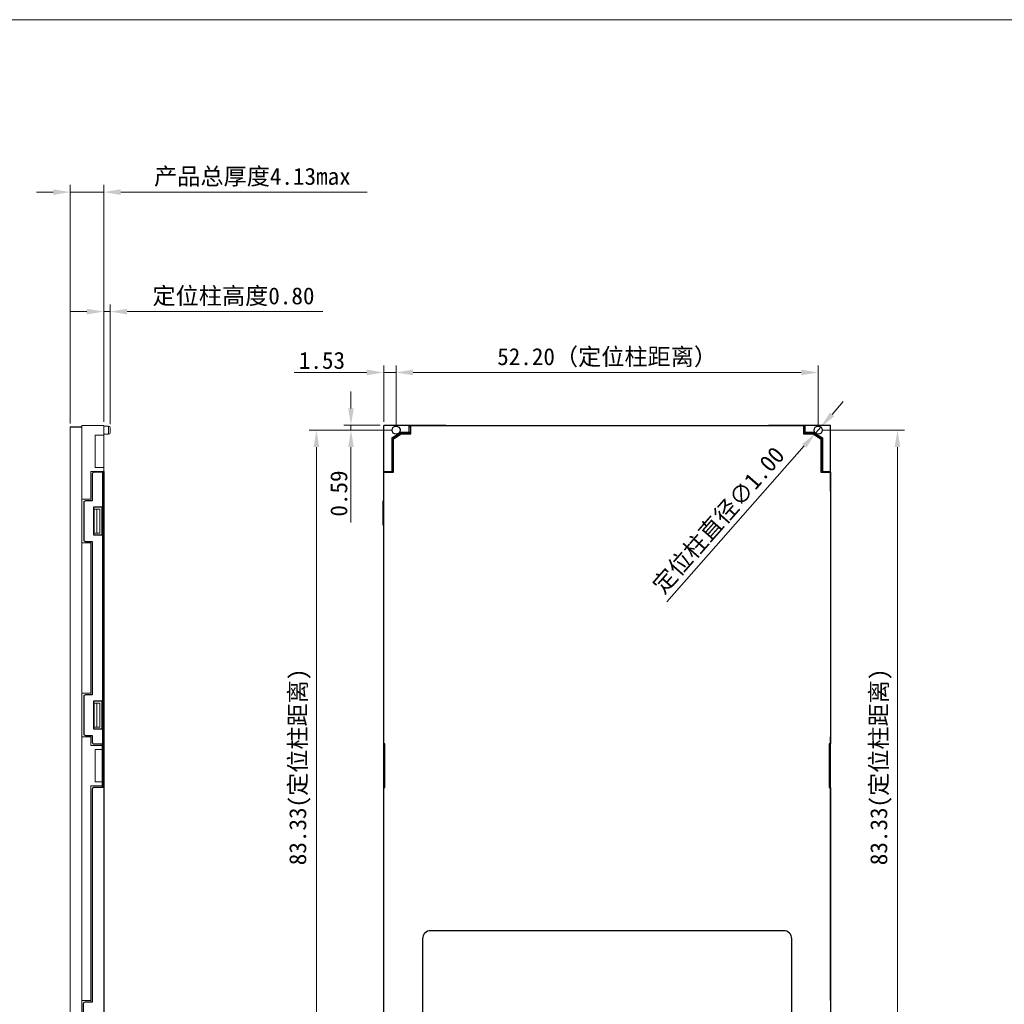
# Model space of a CAD drawing. Header units: millimetres. Extents: x 2436 to 2788, y -3116 to -2823.
# Tile 11 of 12: x 2587 to 2709, y -2945 to -2823. Entities that reach past the tile are written whole.
import ezdxf

# ---------------------------------------------------------------- set-up
doc = ezdxf.new("R2010")
doc.units = ezdxf.units.MM
doc.layers.add('BL', color=7, linetype='Continuous', lineweight=13)
for name, color, linetype in [('BM', 5, 'Continuous'), ('housing', 7, 'Continuous'), ('reflector', 171, 'Continuous'), ('铁框', 190, 'Continuous')]:
    doc.layers.add(name, color=color, linetype=linetype)
doc.dimstyles.new('SVA', dxfattribs={"dimscale": 0.7, "dimtxt": 3, "dimasz": 3, "dimexe": 1.25, "dimexo": 0.625, "dimtad": 1, "dimzin": 1, "dimdsep": 46, "dimtxsty": 'Standard', "dimcen": 3, "dimazin": 0, "dimtfac": 1, "dimtmove": 0, "dimatfit": 3, "dimfxl": 1, "dimlwd": 13, "dimlwe": 13, "dimarcsym": 0})

# ---------------------------------------------------------------- blocks, each defined once
blk = doc.blocks.new('A$C67CD249B')
at = {"layer": '铁框'}
blk.add_lwpolyline([(0, 7.07), (0, 39.57), (0.15, 39.57), (0.15, 44.97), (0, 44.97), (0, 78.57), (1.2, 78.57), (1.2, 82.7), (2.16, 83.3), (3.35, 83.3), (3.35, 84.37), (51.91, 84.37), (51.91, 83.3), (53.1, 83.3), (54.06, 82.7), (54.06, 78.57), (55.26, 78.57), (55.26, 44.97), (55.11, 44.97), (55.11, 39.57), (55.26, 39.57), (55.26, 7.07), (54.06, 7.07), (54.06, 2.85), (52.73, 2.85), (52.73, 0.5, -0.414214), (52.23, 0), (47.96, 0, -0.414214), (47.46, 0.5), (47.46, 2.95, 0.414214), (46.96, 3.45), (8.3, 3.45, 0.414214), (7.8, 2.95), (7.8, 0.5, -0.414214), (7.3, 0), (3.03, 0, -0.414214), (2.53, 0.5), (2.53, 2.85), (1.2, 2.85), (1.2, 7.07), (0, 7.07)], format="xyb", dxfattribs=at)
blk.add_lwpolyline([(5.8, 21.85, 0.414214), (4.8, 20.85), (4.8, 11.85, 0.414214), (5.8, 10.85), (49.46, 10.85, 0.414214), (50.46, 11.85), (50.46, 20.85, 0.414214), (49.46, 21.85)], format="xyb", close=True, dxfattribs=at)
blk = doc.blocks.new('*D440')
at = {"layer": 'Defpoints', "color": 0, "transparency": 16777216}
for p in [(2686.01, -2867.07), (2633.81, -2874.21), (2686.01, -2874.21)]:
    blk.add_point(p, dxfattribs=at)
at = {"layer": '铁框', "color": 0, "lineweight": 13, "transparency": 16777216}
for p, q in [((2633.81, -2873.77), (2633.81, -2866.2)), ((2635.91, -2867.07), (2683.91, -2867.07)), ((2686.01, -2873.77), (2686.01, -2866.2))]:
    blk.add_line(p, q, dxfattribs=at)
at = {"layer": '铁框', "color": 0, "transparency": 16777216}
for points in [[(2635.91, -2866.72), (2635.91, -2867.42), (2633.81, -2867.07)], [(2683.91, -2866.72), (2683.91, -2867.42), (2686.01, -2867.07)]]:
    blk.add_solid(points, dxfattribs=at)
at = {"layer": '铁框', "color": 3, "transparency": 16777216, "insert": (2659.91, -2865.25), "char_height": 2.1, "attachment_point": 5}
blk.add_mtext('52.20{\\fSimSun|b0|i0|c134|p2;（定位柱距离）}', dxfattribs=at)
blk = doc.blocks.new('*D441')
at = {"layer": 'Defpoints', "color": 0, "transparency": 16777216}
for p in [(2686.01, -2874.21), (2686.01, -2957.53), (2695.82, -2957.53)]:
    blk.add_point(p, dxfattribs=at)
at = {"layer": '铁框', "color": 0, "lineweight": 13, "transparency": 16777216}
for p, q in [((2686.45, -2874.21), (2696.7, -2874.21)), ((2695.82, -2876.31), (2695.82, -2955.43)), ((2686.45, -2957.53), (2696.7, -2957.53))]:
    blk.add_line(p, q, dxfattribs=at)
at = {"layer": '铁框', "color": 0, "transparency": 16777216}
for points in [[(2695.47, -2876.31), (2696.17, -2876.31), (2695.82, -2874.21)], [(2695.47, -2955.43), (2696.17, -2955.43), (2695.82, -2957.53)]]:
    blk.add_solid(points, dxfattribs=at)
at = {"layer": '铁框', "color": 3, "transparency": 16777216, "insert": (2693.78, -2915.87), "char_height": 2.1, "attachment_point": 5, "rotation": 90}
blk.add_mtext('83.33({\\fSimSun|b0|i0|c134|p2;定位柱距离})', dxfattribs=at)
blk = doc.blocks.new('*D442')
at = {"layer": 'Defpoints', "color": 0, "transparency": 16777216}
for p in [(2685.68, -2874.58), (2686.34, -2873.83)]:
    blk.add_point(p, dxfattribs=at)
at = {"layer": '铁框', "color": 0, "lineweight": 13, "transparency": 16777216}
for p, q in [((2687.73, -2872.26), (2689.11, -2870.68)), ((2686.34, -2873.83), (2685.68, -2874.58)), ((2667.31, -2895.46), (2684.29, -2876.16))]:
    blk.add_line(p, q, dxfattribs=at)
at = {"layer": '铁框', "color": 0, "transparency": 16777216}
for points in [[(2687.46, -2872.02), (2687.99, -2872.49), (2686.34, -2873.83)], [(2684.03, -2875.93), (2684.55, -2876.39), (2685.68, -2874.58)]]:
    blk.add_solid(points, dxfattribs=at)
at = {"layer": '铁框', "color": 3, "transparency": 16777216, "insert": (2673.75, -2885.4), "char_height": 2.1, "attachment_point": 5, "rotation": 48.6618}
blk.add_mtext('{\\fSimSun|b0|i0|c134|p2;定位柱直径}∅1.00', dxfattribs=at)
blk = doc.blocks.new('*D443')
at = {"layer": 'Defpoints', "color": 0, "transparency": 16777216}
for p in [(2633.81, -2874.21), (2623.96, -2957.53), (2633.81, -2957.53)]:
    blk.add_point(p, dxfattribs=at)
at = {"layer": '铁框', "color": 0, "lineweight": 13, "transparency": 16777216}
for p, q in [((2633.37, -2874.21), (2623.08, -2874.21)), ((2623.96, -2876.31), (2623.96, -2955.43)), ((2633.37, -2957.53), (2623.08, -2957.53))]:
    blk.add_line(p, q, dxfattribs=at)
at = {"layer": '铁框', "color": 0, "transparency": 16777216}
for points in [[(2623.61, -2876.31), (2624.31, -2876.31), (2623.96, -2874.21)], [(2623.61, -2955.43), (2624.31, -2955.43), (2623.96, -2957.53)]]:
    blk.add_solid(points, dxfattribs=at)
at = {"layer": '铁框', "color": 3, "transparency": 16777216, "insert": (2621.92, -2915.87), "char_height": 2.1, "attachment_point": 5, "rotation": 90}
blk.add_mtext('83.33({\\fSimSun|b0|i0|c134|p2;定位柱距离})', dxfattribs=at)
blk = doc.blocks.new('*D444')
at = {"layer": 'Defpoints', "color": 0, "transparency": 16777216}
for p in [(2628.23, -2873.61), (2632.28, -2873.61), (2633.81, -2874.21)]:
    blk.add_point(p, dxfattribs=at)
at = {"layer": '铁框', "color": 0, "lineweight": 13, "transparency": 16777216}
for p, q in [((2628.23, -2871.51), (2628.23, -2869.41)), ((2631.84, -2873.61), (2627.35, -2873.61)), ((2633.37, -2874.21), (2627.35, -2874.21)), ((2628.23, -2873.61), (2628.23, -2874.21)), ((2628.23, -2876.31), (2628.23, -2885.63))]:
    blk.add_line(p, q, dxfattribs=at)
at = {"layer": '铁框', "color": 0, "transparency": 16777216}
for points in [[(2627.88, -2871.51), (2628.58, -2871.51), (2628.23, -2873.61)], [(2627.88, -2876.31), (2628.58, -2876.31), (2628.23, -2874.21)]]:
    blk.add_solid(points, dxfattribs=at)
at = {"layer": '铁框', "color": 3, "transparency": 16777216, "insert": (2626.74, -2882.05), "char_height": 2.1, "attachment_point": 5, "rotation": 90}
blk.add_mtext('0.59', dxfattribs=at)
blk = doc.blocks.new('*D445')
at = {"layer": 'Defpoints', "color": 0, "transparency": 16777216}
for p in [(2632.28, -2867.07), (2632.28, -2873.61), (2633.81, -2874.21)]:
    blk.add_point(p, dxfattribs=at)
at = {"layer": '铁框', "color": 0, "lineweight": 13, "transparency": 16777216}
for p, q in [((2630.18, -2867.07), (2621.2, -2867.07)), ((2632.28, -2873.18), (2632.28, -2866.2)), ((2633.81, -2867.07), (2632.28, -2867.07)), ((2633.81, -2873.77), (2633.81, -2866.2)), ((2635.91, -2867.07), (2638.01, -2867.07))]:
    blk.add_line(p, q, dxfattribs=at)
at = {"layer": '铁框', "color": 0, "transparency": 16777216}
for points in [[(2630.18, -2866.72), (2630.18, -2867.42), (2632.28, -2867.07)], [(2635.91, -2866.72), (2635.91, -2867.42), (2633.81, -2867.07)]]:
    blk.add_solid(points, dxfattribs=at)
at = {"layer": '铁框', "color": 3, "transparency": 16777216, "insert": (2624.64, -2865.59), "char_height": 2.1, "attachment_point": 5}
blk.add_mtext('1.53', dxfattribs=at)
blk = doc.blocks.new('*D446')
at = {"layer": 'Defpoints', "color": 0, "transparency": 16777216}
for p in [(2598.45, -2859.54), (2597.65, -2873.61), (2598.45, -2873.91)]:
    blk.add_point(p, dxfattribs=at)
at = {"layer": '铁框', "color": 0, "lineweight": 13, "transparency": 16777216}
for p, q in [((2597.65, -2873.18), (2597.65, -2858.66)), ((2598.45, -2873.47), (2598.45, -2858.66)), ((2595.55, -2859.54), (2593.45, -2859.54)), ((2597.65, -2859.54), (2598.45, -2859.54)), ((2600.55, -2859.54), (2624.75, -2859.54))]:
    blk.add_line(p, q, dxfattribs=at)
at = {"layer": '铁框', "color": 0, "transparency": 16777216}
for points in [[(2595.55, -2859.19), (2595.55, -2859.89), (2597.65, -2859.54)], [(2600.55, -2859.19), (2600.55, -2859.89), (2598.45, -2859.54)]]:
    blk.add_solid(points, dxfattribs=at)
at = {"layer": '铁框', "color": 3, "transparency": 16777216, "insert": (2613.7, -2857.71), "char_height": 2.1, "attachment_point": 5}
blk.add_mtext('{\\fSimSun|b0|i0|c134|p2;定位柱高度}0.80', dxfattribs=at)
blk = doc.blocks.new('*D472')
at = {"layer": 'Defpoints', "color": 0, "transparency": 16777216}
for p in [(2597.65, -2844.76), (2593.52, -2873.81), (2597.65, -2873.61)]:
    blk.add_point(p, dxfattribs=at)
at = {"layer": '铁框', "color": 0, "lineweight": 13, "transparency": 16777216}
for p, q in [((2593.52, -2873.38), (2593.52, -2843.88)), ((2597.65, -2873.18), (2597.65, -2843.88)), ((2591.42, -2844.76), (2589.32, -2844.76)), ((2593.52, -2844.76), (2597.65, -2844.76)), ((2599.75, -2844.76), (2630.22, -2844.76))]:
    blk.add_line(p, q, dxfattribs=at)
at = {"layer": '铁框', "color": 0, "transparency": 16777216}
for points in [[(2591.42, -2844.41), (2591.42, -2845.11), (2593.52, -2844.76)], [(2599.75, -2844.41), (2599.75, -2845.11), (2597.65, -2844.76)]]:
    blk.add_solid(points, dxfattribs=at)
at = {"layer": '铁框', "color": 3, "transparency": 16777216, "insert": (2616.04, -2842.93), "char_height": 2.1, "attachment_point": 5}
blk.add_mtext('{\\fSimSun|b0|i0|c134|p2;产品总厚度}4.13max', dxfattribs=at)

msp = doc.modelspace()

# ---------------------------------------------------------------- linework, layer by layer
at = {"lineweight": 9}
msp.add_line((2787.33, -2823.43), (2436.17, -2823.43), dxfattribs=at)
msp.add_line((2593.52, -2873.813), (2594.95, -2873.813))
at = {"layer": 'BL', "color": 7, "linetype": 'Continuous'}
for p, q in [((2593.52, -2957.813), (2593.52, -2873.813)), ((2594.95, -2958.133), (2594.95, -2873.613)), ((2597.65, -2873.613), (2594.95, -2873.613)), ((2597.65, -2879.313), (2597.65, -2873.613)), ((2598.25, -2873.708), (2597.65, -2873.708)), ((2598.25, -2873.708), (2598.25, -2874.708)), ((2598.45, -2873.908), (2598.45, -2874.508)), ((2596.6, -2874.813), (2597.65, -2874.813)), ((2596.6, -2878.813), (2596.6, -2874.813)), ((2598.25, -2874.708), (2597.65, -2874.708)), ((2596.04, -2879.313), (2597.48, -2879.313)), ((2596.04, -2882.763), (2596.04, -2879.313)), ((2597.65, -2879.313), (2596.04, -2879.313)), ((2596.6, -2878.813), (2597.65, -2878.813)), ((2597.48, -2879.313), (2597.48, -2879.413)), ((2596.04, -2882.763), (2594.95, -2882.763)), ((2596.78, -2886.963), (2596.78, -2883.963)), ((2594.95, -2888.163), (2596.04, -2888.163)), ((2596.04, -2906.763), (2596.04, -2888.163)), ((2596.04, -2906.763), (2594.95, -2906.763)), ((2596.78, -2910.963), (2596.78, -2907.963)), ((2594.95, -2912.163), (2596.04, -2912.163)), ((2596.04, -2913.213), (2596.04, -2912.163)), ((2596.04, -2913.213), (2597.48, -2913.213)), ((2597.48, -2913.013), (2597.48, -2918.413)), ((2596.6, -2913.713), (2597.48, -2913.713)), ((2596.6, -2913.713), (2596.6, -2917.713)), ((2596.04, -2944.763), (2596.04, -2918.213)), ((2596.04, -2918.213), (2597.48, -2918.213)), ((2596.6, -2917.713), (2597.48, -2917.713)), ((2596.04, -2944.763), (2594.95, -2944.763))]:
    msp.add_line(p, q, dxfattribs=at)
for points in [[(2597.18, -2883.963), (2597.18, -2886.963), (2596.48, -2886.963), (2596.48, -2883.963)], [(2597.18, -2907.963), (2597.18, -2910.963), (2596.48, -2910.963), (2596.48, -2907.963)]]:
    msp.add_lwpolyline(points, close=True, dxfattribs=at)
for centre, start, end in [((2598.25, -2873.908), 360, 90), ((2598.25, -2874.508), 270, 0)]:
    msp.add_arc(centre, 0.2, start, end, dxfattribs=at)
at = {"layer": 'housing'}
for p, q in [((2639.958, -2873.613), (2632.279, -2873.613)), ((2632.279, -2879.413), (2632.279, -2873.613)), ((2633.279, -2875.174), (2634.379, -2874.487)), ((2635.629, -2874.487), (2634.379, -2874.487)), ((2635.429, -2874.487), (2635.429, -2873.613)), ((2635.629, -2873.813), (2635.429, -2873.813)), ((2687.539, -2873.613), (2679.859, -2873.613)), ((2684.389, -2873.813), (2684.189, -2873.813)), ((2685.439, -2874.487), (2684.189, -2874.487)), ((2684.389, -2874.487), (2684.389, -2873.613)), ((2685.439, -2874.487), (2686.239, -2874.987)), ((2685.439, -2874.487), (2686.539, -2875.174)), ((2687.539, -2881.763), (2687.539, -2873.613)), ((2633.279, -2875.174), (2633.279, -2879.413)), ((2686.539, -2875.174), (2686.539, -2879.413)), ((2632.279, -2879.313), (2633.279, -2879.313)), ((2632.479, -2879.313), (2632.479, -2879.413)), ((2686.539, -2879.313), (2687.539, -2879.313)), ((2687.339, -2879.313), (2687.339, -2879.413)), ((2632.229, -2885.963), (2632.229, -2882.963)), ((2632.279, -2917.713), (2632.279, -2912.163)), ((2632.279, -2912.163), (2632.279, -2912.163)), ((2687.539, -2917.713), (2687.539, -2912.163)), ((2632.429, -2913.213), (2632.279, -2913.213)), ((2687.389, -2913.213), (2687.539, -2913.213)), ((2632.279, -2918.413), (2632.279, -2917.713)), ((2632.279, -2918.213), (2632.429, -2918.213)), ((2687.539, -2918.213), (2687.389, -2918.213)), ((2687.539, -2944.763), (2687.539, -2917.713))]:
    msp.add_line(p, q, dxfattribs=at)
for centre in [(2633.809, -2874.208), (2686.009, -2874.208)]:
    msp.add_circle(centre, 0.5, dxfattribs=at)
at = {"layer": 'reflector'}
for points in [[(2635.629, -2874.607), (2634.413, -2874.607), (2633.399, -2875.241), (2633.399, -2879.413)], [(2686.419, -2879.413), (2686.419, -2875.241), (2685.404, -2874.607), (2684.189, -2874.607)]]:
    msp.add_lwpolyline(points, dxfattribs=at)
at = {"layer": '铁框'}
for p, q in [((2597.5, -2879.313), (2597.5, -2879.413)), ((2597.5, -2879.313), (2597.5, -2918.413)), ((2597.65, -2879.313), (2597.65, -2951.113))]:
    msp.add_line(p, q, dxfattribs=at)
for points in [[(2597.65, -2879.413), (2596.44, -2879.413, 0.4142136), (2596.24, -2879.613), (2596.24, -2882.963), (2595.39, -2882.963, 0.4142136), (2595.19, -2883.163), (2595.19, -2887.763, 0.4142136), (2595.39, -2887.963), (2596.24, -2887.963), (2596.24, -2906.963), (2595.39, -2906.963, 0.4142136), (2595.19, -2907.163), (2595.19, -2911.763, 0.4142136), (2595.39, -2911.963), (2596.24, -2911.963), (2596.24, -2912.813, 0.4142136), (2596.44, -2913.013), (2597.65, -2913.013)], [(2597.65, -2918.413), (2596.44, -2918.413, 0.4142136), (2596.24, -2918.613), (2596.24, -2944.963), (2595.34, -2944.963, 0.3750113), (2595.1, -2945.163), (2595.1, -2949.763, 0.3750113), (2595.34, -2949.963), (2596.24, -2949.963), (2596.24, -2950.713, 0.4142136), (2596.44, -2950.913), (2597.65, -2950.913)]]:
    msp.add_lwpolyline(points, format="xyb", dxfattribs=at)
for points in [[(2597.43, -2887.213), (2596.43, -2887.213), (2596.43, -2883.713), (2597.43, -2883.713)], [(2597.43, -2911.213), (2596.43, -2911.213), (2596.43, -2907.713), (2597.43, -2907.713)]]:
    msp.add_lwpolyline(points, close=True, dxfattribs=at)

# ---------------------------------------------------------------- block references
at = {"layer": 'BM'}
msp.add_blockref('A$C67CD249B', (2632.279, -2957.983), dxfattribs=at)

# ---------------------------------------------------------------- dimensions: what is measured, and where the dimension line sits
at = {"layer": '铁框', "color": 0}
for base, p1, p2, text, picture, middle in [((2597.65, -2844.757), (2593.52, -2873.813), (2597.65, -2873.613), '{\\fSimSun|b0|i0|c134|p2;产品总厚度}<>max', '*D472', (2616.037, -2842.929)), ((2598.45, -2859.539), (2597.65, -2873.613), (2598.45, -2873.908), '{\\fSimSun|b0|i0|c134|p2;定位柱高度}<>', '*D446', (2613.702, -2857.711))]:
    dim = msp.add_linear_dim(base=base, p1=p1, p2=p2, text=text, dimstyle='SVA', override={"dimclrt": 3}, dxfattribs=at)
    dim.commit()
    dim.dimension.update_dxf_attribs({"geometry": picture, "text_midpoint": middle})
dim = msp.add_linear_dim(base=(2632.279, -2867.073), p1=(2633.809, -2874.208), p2=(2632.279, -2873.613), dimstyle='SVA', override={"dimclrt": 3}, dxfattribs=at)
dim.commit()
dim.dimension.update_dxf_attribs({"geometry": '*D445', "text_midpoint": (2624.641, -2865.586)})
dim = msp.add_linear_dim(base=(2686.009, -2867.073), p1=(2633.809, -2874.208), p2=(2686.009, -2874.208), text='<>{\\fSimSun|b0|i0|c134|p2;（定位柱距离）}', dimstyle='SVA', override={"dimclrt": 3}, dxfattribs=at)
dim.commit()
dim.dimension.update_dxf_attribs({"geometry": '*D440', "text_midpoint": (2659.909, -2867.073), "dimtype": 160})
dim = msp.add_linear_dim(base=(2628.22783, -2873.6126), p1=(2633.80878, -2874.20759), p2=(2632.27878, -2873.6126), angle=90, dimstyle='SVA', override={"dimclrt": 3}, dxfattribs=at)
dim.commit()
dim.dimension.update_dxf_attribs({"geometry": '*D444', "text_midpoint": (2628.22783, -2882.04509), "dimtype": 160})
dim = msp.add_diameter_dim_2p(p1=(2686.339, -2873.832), p2=(2685.679, -2874.583), text='{\\fSimSun|b0|i0|c134|p2;定位柱直径}<>', dimstyle='SVA', override={"dimclrt": 3}, dxfattribs=at)
dim.commit()
dim.dimension.update_dxf_attribs({"geometry": '*D442', "text_midpoint": (2673.746, -2885.398)})
for base, p1, p2, picture, middle in [((2623.959387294, -2957.532585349), (2633.808779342, -2874.207585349), (2633.808779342, -2957.532585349), '*D443', (2623.959387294, -2915.870085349)), ((2695.821539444, -2957.532585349), (2686.008779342, -2874.207585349), (2686.008779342, -2957.532585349), '*D441', (2695.821539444, -2915.870085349))]:
    dim = msp.add_linear_dim(base=base, p1=p1, p2=p2, angle=90, text='<>({\\fSimSun|b0|i0|c134|p2;定位柱距离})', dimstyle='SVA', override={"dimclrt": 3}, dxfattribs=at)
    dim.commit()
    dim.dimension.update_dxf_attribs({"geometry": picture, "text_midpoint": middle, "dimtype": 160})

doc.saveas('drawing.dxf')
